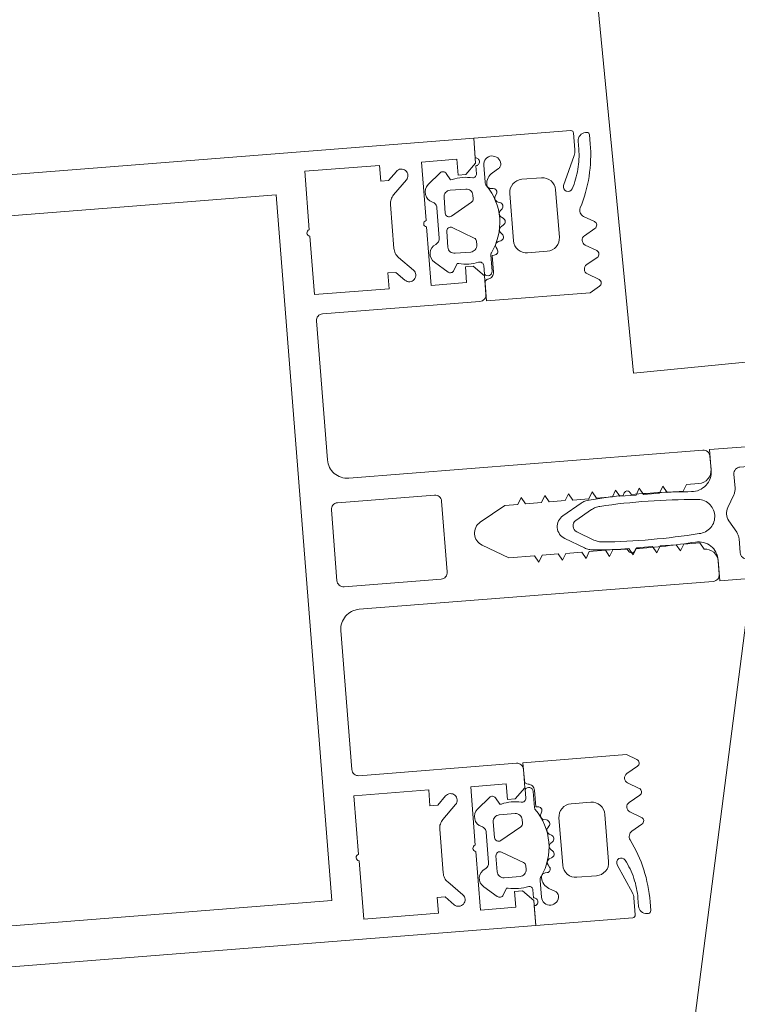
# Model space of a CAD drawing. Header units: millimetres. Extents: x -62314 to 79800, y -34032 to 28340.
# Tile 145 of 256: x 66889 to 66944, y -10422 to -10347. Entities that reach past the tile are written whole.
import ezdxf

# ---------------------------------------------------------------- set-up
doc = ezdxf.new("R2010")
doc.units = ezdxf.units.MM
doc.header["$LTSCALE"] = 508
doc.linetypes.add('Dash Style-6', pattern=[1.04164, 0.625, -0.20828, 0.06943, -0.13893])
for name, color, linetype, lineweight in [('(00) tekening-stramien-algemeen', 7, 'Dash Style-6', 0), ('(__) constructies_materialen-t4 rubber', 7, 'Continuous', 0), ('(__) constructies_materialen-Xh4 alu producten', 140, 'Continuous', 0), ('None', 7, 'Continuous', 0)]:
    doc.layers.add(name, color=color, linetype=linetype, lineweight=lineweight)

# ---------------------------------------------------------------- blocks, each defined once
blk = doc.blocks.new('Group-80-1')
at = {"layer": '(__) constructies_materialen-Xh4 alu producten', "color": 1, "lineweight": 0}
for p, q in [((-17.597, 79.501), (-17.597, 67.501)), ((-6.497, 80.001), (-17.097, 80.001)), ((-3.197, 79.501), (-3.197, 72.101)), ((2.703, 80.001), (-2.697, 80.001)), ((3.203, 72.101), (3.203, 79.501)), ((17.103, 80.001), (6.503, 80.001)), ((17.603, 67.501), (17.603, 79.501)), ((-4.997, 51.501), (-4.997, 78.501)), ((5.003, 78.501), (5.003, 51.501)), ((-27.236, 72.348), (-26.176, 73.408)), ((-25.468, 73.701), (-22.125, 73.701)), ((-21.418, 73.408), (-20.358, 72.348)), ((20.364, 72.348), (21.424, 73.408)), ((22.132, 73.701), (25.475, 73.701)), ((26.182, 73.408), (27.242, 72.348)), ((-2.697, 71.601), (2.703, 71.601)), ((-3.497, 51.001), (-4.497, 51.001)), ((4.503, 51.001), (3.503, 51.001))]:
    blk.add_line(p, q, dxfattribs=at)
at = {"layer": '(__) constructies_materialen-Xh4 alu producten', "color": 1, "lineweight": 0, "flags": 128}
for points in [[(-24.042, 71.101), (-28.497, 71.101), (-28.497, 68.401), (-27.297, 68.401), (-27.297, 67.801), (-28.097, 67.001), (-29.997, 67.001), (-29.997, 170.501)], [(30.003, 170.501), (30.003, 67.001), (28.103, 67.001), (27.303, 67.801), (27.303, 68.401), (28.503, 68.401), (28.503, 71.101), (24.048, 71.101)], [(26.903, 82.301), (26.903, 167.701), (-26.897, 167.701), (-26.897, 82.301), (26.903, 82.301)], [(-24.042, 80.001), (-28.497, 80.001), (-28.497, 74.301), (-27.297, 74.301), (-27.297, 73.701), (-27.943, 73.055)], [(-19.65, 73.055), (-20.297, 73.701), (-20.297, 74.301), (-19.097, 74.301), (-19.097, 80.001), (-23.552, 80.001)], [(23.558, 80.001), (19.103, 80.001), (19.103, 74.301), (20.303, 74.301), (20.303, 73.701), (19.657, 73.055)], [(27.95, 73.055), (27.303, 73.701), (27.303, 74.301), (28.503, 74.301), (28.503, 80.001), (24.048, 80.001)], [(-18.097, 67.001), (-19.497, 67.001), (-20.297, 67.801), (-20.297, 68.401), (-19.097, 68.401), (-19.097, 71.101), (-23.552, 71.101)], [(23.558, 71.101), (19.103, 71.101), (19.103, 68.401), (20.303, 68.401), (20.303, 67.801), (19.503, 67.001), (18.103, 67.001)], [(-0.863, 68.801), (-1.997, 66.837), (-1.997, 64.89), (-2.497, 64.601), (-1.997, 64.313), (-1.997, 63.09), (-2.497, 62.801), (-1.997, 62.513), (-1.997, 61.29), (-2.497, 61.001), (-1.997, 60.713), (-1.997, 59.49), (-2.497, 59.201), (-1.997, 58.913), (-1.997, 57.69), (-2.497, 57.401), (-1.997, 57.113), (-1.997, 55.89), (-2.497, 55.601), (-1.997, 55.313), (-1.997, 54.09), (-2.497, 53.801), (-1.997, 53.513), (-1.997, 52.29), (-2.497, 52.001)], [(2.503, 52.001), (2.503, 52.949), (2.003, 53.237), (2.003, 54.46), (2.503, 54.749), (2.003, 55.037), (2.003, 56.26), (2.503, 56.549), (2.003, 56.837), (2.003, 58.06), (2.503, 58.349), (2.003, 58.637), (2.003, 59.86), (2.503, 60.149), (2.003, 60.437), (2.003, 61.66), (2.503, 61.949), (2.003, 62.237), (2.003, 63.46), (2.503, 63.749), (2.003, 64.037), (2.003, 65.26), (2.503, 65.549), (2.003, 65.837), (2.003, 66.837), (0.869, 68.801)]]:
    blk.add_lwpolyline(points, dxfattribs=at)
for points in [[(-24.042, 80.001, -0.356394), (-23.797, 80.201, -0.356394), (-23.552, 80.001)], [(23.558, 80.001, -0.356394), (23.803, 80.201, -0.356394), (24.048, 80.001)], [(-17.597, 79.501, -0.198912), (-17.45, 79.855, -0.198912), (-17.097, 80.001)], [(-6.497, 80.001, -0.198912), (-5.436, 79.562, -0.198912), (-4.997, 78.501)], [(-3.197, 79.501, -0.198912), (-3.05, 79.855, -0.198912), (-2.697, 80.001)], [(2.703, 80.001, -0.198912), (3.057, 79.855, -0.198912), (3.203, 79.501)], [(5.003, 78.501, -0.198912), (5.442, 79.562, -0.198912), (6.503, 80.001)], [(17.103, 80.001, -0.198912), (17.457, 79.855, -0.198912), (17.603, 79.501)], [(-26.176, 73.408, -0.098491), (-25.851, 73.625, -0.098491), (-25.468, 73.701)], [(-22.125, 73.701, -0.098491), (-21.743, 73.625, -0.098491), (-21.418, 73.408)], [(21.424, 73.408, -0.098491), (21.749, 73.625, -0.098491), (22.132, 73.701)], [(25.475, 73.701, -0.098491), (25.857, 73.625, -0.098491), (26.182, 73.408)], [(-27.236, 72.348, -0.414214), (-27.943, 72.348, -0.414214), (-27.943, 73.055)], [(-19.65, 73.055, -0.414214), (-19.65, 72.348, -0.414214), (-20.358, 72.348)], [(20.364, 72.348, -0.414214), (19.657, 72.348, -0.414214), (19.657, 73.055)], [(27.95, 73.055, -0.414214), (27.95, 72.348, -0.414214), (27.242, 72.348)], [(-2.697, 71.601, -0.198912), (-3.05, 71.748, -0.198912), (-3.197, 72.101)], [(3.203, 72.101, -0.198912), (3.057, 71.748, -0.198912), (2.703, 71.601)], [(-24.042, 71.101, -0.356394), (-23.797, 71.301, -0.356394), (-23.552, 71.101)], [(23.558, 71.101, -0.356394), (23.803, 71.301, -0.356394), (24.048, 71.101)], [(-0.863, 68.801, -0.267949), (0.003, 69.301, -0.267949), (0.869, 68.801)], [(-17.597, 67.501, -0.198912), (-17.743, 67.148, -0.198912), (-18.097, 67.001)], [(18.103, 67.001, -0.198912), (17.75, 67.148, -0.198912), (17.603, 67.501)], [(-2.497, 52.001, -0.198912), (-2.79, 51.294, -0.198912), (-3.497, 51.001)], [(3.503, 51.001, -0.198912), (2.796, 51.294, -0.198912), (2.503, 52.001)], [(-4.497, 51.001, -0.198912), (-4.85, 51.148, -0.198912), (-4.997, 51.501)], [(5.003, 51.501, -0.198912), (4.857, 51.148, -0.198912), (4.503, 51.001)]]:
    blk.add_lwpolyline(points, format="xyb", dxfattribs=at)
blk = doc.blocks.new('Group-83-1')
at = {"layer": '(__) constructies_materialen-t4 rubber', "color": 2, "lineweight": 0}
for p, q in [((-1.699, 61.045), (-0.861, 62.496)), ((0.871, 62.496), (1.709, 61.045)), ((-0.428, 61.546), (-1.153, 60.29)), ((1.163, 60.29), (0.438, 61.546)), ((-2.229, 57.713), (-2.038, 57.823)), ((2.048, 57.823), (2.239, 57.713)), ((-2.053, 57.178), (-2.229, 57.28)), ((2.239, 57.28), (2.063, 57.178)), ((3.423, 50.996), (5.005, 50.996)), ((5.005, 50.996), (5.006, 30.752)), ((-0.495, 49.963), (-1.417, 49.43)), ((1.427, 49.43), (0.505, 49.963)), ((-3.495, 48.796), (-3.495, 42.896)), ((-1.917, 49.296), (-2.995, 49.296)), ((3.005, 49.296), (1.927, 49.296)), ((3.505, 42.896), (3.505, 48.796)), ((-3.195, 42.596), (-2.894, 42.596)), ((-2.594, 42.296), (-2.594, 40.596)), ((2.606, 40.596), (2.606, 42.296)), ((2.906, 42.596), (3.205, 42.596)), ((-1.74, 40.243), (-1.054, 40.929)), ((1.067, 40.929), (1.753, 40.243)), ((-3.495, 38.45), (-3.495, 31.992)), ((3.505, 31.992), (3.505, 38.451)), ((-3.195, 31.692), (-2.894, 31.692)), ((2.906, 31.692), (3.205, 31.692)), ((-2.594, 31.392), (-2.594, 29.692)), ((2.606, 29.692), (2.606, 31.392)), ((-1.74, 29.338), (-1.054, 30.024)), ((1.067, 30.024), (1.753, 29.338)), ((-3.714, 27.662), (-4.807, 29.906)), ((4.819, 29.907), (3.727, 27.662)), ((-0.701, 28.346), (-3.402, 25.645)), ((3.414, 25.646), (0.713, 28.346)), ((-4.996, 21.295), (-4.995, 26.995)), ((-4.669, 27.294), (-4.013, 27.237)), ((4.025, 27.237), (4.681, 27.294)), ((5.008, 26.995), (5.006, 21.294)), ((-3.695, 24.937), (-3.695, 21.995)), ((3.707, 21.995), (3.707, 24.939)), ((-3.646, 20.294), (-3.996, 20.294)), ((4.006, 20.294), (3.656, 20.294))]:
    blk.add_line(p, q, dxfattribs=at)
at = {"layer": '(__) constructies_materialen-t4 rubber', "color": 2, "lineweight": 0, "flags": 128}
for points in [[(-0.861, 62.496, -0.267949), (0.005, 62.996, -0.267949), (0.871, 62.496)], [(-0.428, 61.546, -0.267935), (0.005, 61.796, -0.267935), (0.438, 61.546)], [(-1.895, 60.416, -0.055381), (-1.832, 60.741, -0.055381), (-1.699, 61.045)], [(1.709, 61.045, -0.055381), (1.842, 60.741, -0.055381), (1.905, 60.416)], [(-2.038, 57.823, -0.006493), (-1.983, 59.12, -0.006493), (-1.895, 60.416)], [(-1.351, 59.64, -0.057234), (-1.289, 59.976, -0.057234), (-1.153, 60.29)], [(1.163, 60.29, -0.057234), (1.299, 59.976, -0.057234), (1.361, 59.64)], [(1.905, 60.416, -0.006493), (1.993, 59.121, -0.006493), (2.048, 57.823)], [(-1.291, 52.293, -0.01861), (-1.457, 55.965, -0.01861), (-1.351, 59.64)], [(1.361, 59.64, -0.018611), (1.467, 55.965, -0.018611), (1.301, 52.293)], [(-2.229, 57.28, -0.267951), (-2.354, 57.496, -0.267951), (-2.229, 57.713)], [(2.239, 57.713, -0.267951), (2.364, 57.496, -0.267951), (2.239, 57.28)], [(-1.917, 52.609, -0.011432), (-2.037, 54.892, -0.011432), (-2.053, 57.178)], [(2.063, 57.178, -0.011432), (2.047, 54.892, -0.011432), (1.927, 52.609)], [(-1.917, 52.609, -0.208715), (-2.313, 51.476, -0.208715), (-3.413, 50.996)], [(3.423, 50.996, -0.208715), (2.323, 51.476, -0.208715), (1.927, 52.609)], [(1.301, 52.293, -0.198979), (0.921, 51.376, -0.198979), (0.005, 50.996, -0.198979), (-0.911, 51.376, -0.198979), (-1.291, 52.293)], [(-1.417, 49.43, -0.065543), (-1.658, 49.331, -0.065543), (-1.917, 49.296)], [(-0.495, 49.963, -0.131279), (0.005, 50.096, -0.131279), (0.505, 49.963)], [(1.927, 49.296, -0.065543), (1.668, 49.331, -0.065543), (1.427, 49.43)], [(-3.495, 48.796, -0.199047), (-3.349, 49.15, -0.199047), (-2.995, 49.296)], [(3.005, 49.296, -0.199048), (3.359, 49.15, -0.199048), (3.505, 48.796)], [(-3.195, 42.596, -0.198912), (-3.407, 42.684, -0.198912), (-3.495, 42.896)], [(3.505, 42.896, -0.198912), (3.417, 42.684, -0.198912), (3.205, 42.596)], [(-2.894, 42.596, -0.198894), (-2.682, 42.509, -0.198894), (-2.594, 42.296)], [(2.606, 42.296, -0.198931), (2.694, 42.509, -0.198931), (2.906, 42.596)], [(-1.054, 40.929, -0.199063), (0.006, 41.368, -0.199063), (1.067, 40.929)], [(-1.74, 40.243, -0.303299), (-2.285, 40.135, -0.303299), (-2.594, 40.596)], [(2.606, 40.596, -0.303353), (2.297, 40.134, -0.303353), (1.753, 40.243)], [(-0.347, 39.612, -0.199054), (0.006, 39.759, -0.199054), (0.36, 39.612)], [(-3.495, 38.45, -0.199004), (-3.348, 38.804, -0.199004), (-2.994, 38.951)], [(3.005, 38.951, -0.198912), (3.359, 38.804, -0.198912), (3.505, 38.451)], [(-3.195, 31.692, -0.198912), (-3.407, 31.78, -0.198912), (-3.495, 31.992)], [(-2.894, 31.692, -0.198893), (-2.682, 31.604, -0.198893), (-2.594, 31.392)], [(2.606, 31.392, -0.198931), (2.694, 31.604, -0.198931), (2.906, 31.692)], [(3.505, 31.992, -0.198912), (3.417, 31.78, -0.198912), (3.205, 31.692)], [(-4.807, 29.906, -0.054598), (-4.947, 30.319, -0.054598), (-4.995, 30.752)], [(5.006, 30.752, -0.054549), (4.959, 30.319, -0.054549), (4.819, 29.907)], [(-1.054, 30.024, -0.199047), (0.006, 30.464, -0.199047), (1.067, 30.024)], [(-1.74, 29.338, -0.303299), (-2.285, 29.23, -0.303299), (-2.594, 29.692)], [(2.606, 29.692, -0.303353), (2.298, 29.23, -0.303353), (1.753, 29.338)], [(-0.701, 28.346, -0.199046), (0.006, 28.639, -0.199046), (0.713, 28.346)], [(-4.995, 26.995, -0.210285), (-4.898, 27.217, -0.210285), (-4.669, 27.294)], [(-3.714, 27.662, -0.267953), (-3.741, 27.364, -0.267953), (-4.013, 27.237)], [(4.025, 27.237, -0.267892), (3.753, 27.364, -0.267892), (3.727, 27.662)], [(4.681, 27.294, -0.210208), (4.91, 27.217, -0.210208), (5.008, 26.995)], [(-3.695, 24.937, -0.098491), (-3.619, 25.32, -0.098491), (-3.402, 25.645)], [(3.414, 25.646, -0.098491), (3.63, 25.321, -0.098491), (3.707, 24.939)], [(-3.395, 21.695, -0.198912), (-3.608, 21.782, -0.198912), (-3.695, 21.995)], [(3.707, 21.995, -0.198912), (3.619, 21.782, -0.198912), (3.407, 21.695)], [(-3.996, 20.294, -0.198942), (-4.703, 20.587, -0.198942), (-4.996, 21.295)], [(-2.646, 21.294, -0.198912), (-2.939, 20.587, -0.198912), (-3.646, 20.294)], [(3.656, 20.294, -0.198912), (2.949, 20.587, -0.198912), (2.656, 21.294)], [(5.006, 21.294, -0.198883), (4.713, 20.587, -0.198883), (4.006, 20.294)]]:
    blk.add_lwpolyline(points, format="xyb", dxfattribs=at)
for points in [[(-4.995, 30.752), (-4.995, 50.996), (-3.413, 50.996)], [(-0.347, 39.612), (-1.009, 38.951), (-2.994, 38.951)], [(3.005, 38.951), (1.021, 38.951), (0.36, 39.612)], [(-3.395, 21.695), (-2.646, 21.695), (-2.646, 21.294)], [(2.656, 21.294), (2.656, 21.695), (3.407, 21.695)]]:
    blk.add_lwpolyline(points, dxfattribs=at)
blk = doc.blocks.new('45 schueco vliesgevel verticaal')
at = {"layer": '(__) constructies_materialen-Xh4 alu producten', "color": 1}
for name in ['Group-80-1', 'Group-83-1']:
    blk.add_blockref(name, (0, 0), dxfattribs=at)
blk = doc.blocks.new('Group-143-1')
at = {"layer": '(__) constructies_materialen-t4 rubber', "color": 2, "lineweight": 0}
for p, q in [((-59.196, -19.037), (-58.351, -18.55)), ((-69.743, -20.017), (-70.716, -20.833)), ((-67.001, -19.637), (-67.001, -20.288)), ((-66.401, -21.045), (-66.401, -19.827)), ((-58.351, -20.235), (-59.196, -19.748)), ((-59.196, -21.243), (-58.351, -20.755)), ((-69.102, -21.397), (-67.902, -21.397)), ((-65.879, -21.453), (-65.949, -21.591)), ((-63.601, -20.997), (-62.101, -20.997)), ((-69.602, -23.097), (-69.602, -21.897)), ((-67.552, -22.433), (-69.152, -23.357)), ((-67.402, -21.897), (-67.402, -22.173)), ((-65.759, -22.017), (-65.559, -22.07)), ((-64.601, -25.597), (-64.601, -21.997)), ((-61.101, -21.997), (-61.101, -25.597)), ((-58.351, -22.441), (-59.196, -21.953)), ((-70.201, -22.646), (-70.201, -24.948)), ((-65.414, -22.561), (-65.51, -22.668)), ((-65.433, -23.153), (-65.26, -23.253)), ((-59.152, -23.423), (-58.351, -22.96)), ((-65.247, -23.764), (-65.368, -23.843)), ((-69.602, -25.697), (-69.602, -24.497)), ((-69.152, -24.237), (-67.552, -25.161)), ((-65.419, -24.331), (-65.278, -24.473)), ((-67.402, -25.421), (-67.402, -25.697)), ((-65.397, -24.97), (-65.534, -25.014)), ((-65.824, -26.067), (-65.968, -26.074)), ((-65.71, -25.473), (-65.603, -25.659)), ((-59.488, -28.098), (-60.471, -25.889)), ((-70.715, -26.76), (-69.743, -27.577)), ((-67.902, -26.197), (-69.102, -26.197)), ((-66.401, -27.897), (-66.401, -26.613)), ((-62.101, -26.597), (-63.601, -26.597)), ((-67.001, -27.292), (-67.001, -27.897)), ((-65.789, -27.269), (-65.301, -27.551)), ((-67.001, -28.497), (-67.001, -29.997)), ((-59.402, -29.797), (-59.402, -28.504)), ((-59.102, -28.547), (-59.102, -29.157)), ((-58.202, -29.557), (-58.202, -28.887)), ((-58.502, -29.757), (-58.402, -29.757)), ((-67.001, -29.997), (-59.602, -29.997))]:
    blk.add_line(p, q, dxfattribs=at)
at = {"layer": '(__) constructies_materialen-t4 rubber', "color": 2, "lineweight": 0, "flags": 128}
for points in [[(-58.351, -18.03), (-59.101, -17.597), (-67.001, -17.597), (-67.001, -18.951)], [(-68.874, -20.597), (-69.001, -20.597), (-69.29, -20.097)], [(-66.301, -19.744), (-66.301, -21.017), (-66.146, -21.017)], [(-69.29, -27.497), (-69.001, -26.997), (-68.874, -26.997)]]:
    blk.add_lwpolyline(points, dxfattribs=at)
for points in [[(-58.351, -18.55, 0.267966), (-58.201, -18.29, 0.267966), (-58.351, -18.03)], [(-67.001, -18.951, 0.182652), (-66.926, -19.149, 0.182652), (-66.739, -19.248)], [(-66.301, -19.744, 0.182712), (-66.426, -19.414, 0.182712), (-66.739, -19.248)], [(-59.196, -19.037, 0.267925), (-59.401, -19.392, 0.267925), (-59.196, -19.748)], [(-69.29, -20.097, 0.221724), (-69.498, -19.951, 0.221724), (-69.743, -20.017)], [(-66.401, -19.827, 0.327116), (-66.632, -19.512, 0.327116), (-67.001, -19.637)], [(-70.716, -20.833, 0.261819), (-70.992, -21.567, 0.261819), (-70.509, -22.185)], [(-67.37, -20.58, 0.060463), (-68.123, -20.497, 0.060463), (-68.874, -20.597)], [(-67.37, -20.58, 0.229025), (-67.115, -20.523, 0.229025), (-67.001, -20.288)], [(-58.351, -20.755, 0.267966), (-58.201, -20.495, 0.267966), (-58.351, -20.235)], [(-69.102, -21.397, 0.198871), (-69.456, -21.543, 0.198871), (-69.602, -21.897)], [(-67.402, -21.897, 0.198871), (-67.548, -21.543, 0.198871), (-67.902, -21.397)], [(-66.401, -21.045, 0.078353), (-66.387, -21.137, 0.078353), (-66.344, -21.22)], [(-66.31, -26.326, 0.155968), (-65.511, -23.768, 0.155968), (-66.344, -21.22)], [(-65.879, -21.453, 0.260899), (-65.891, -21.16, 0.260899), (-66.146, -21.017)], [(-65.949, -21.591, 0.226266), (-65.956, -21.849, 0.226266), (-65.759, -22.017)], [(-63.601, -20.997, 0.198912), (-64.308, -21.29, 0.198912), (-64.601, -21.997)], [(-61.101, -21.997, 0.198912), (-61.394, -21.29, 0.198912), (-62.101, -20.997)], [(-59.196, -21.243, 0.267956), (-59.401, -21.598, 0.267956), (-59.196, -21.953)], [(-70.201, -22.646, 0.148069), (-70.285, -22.369, 0.148069), (-70.509, -22.185)], [(-67.552, -22.433, 0.131687), (-67.442, -22.323, 0.131687), (-67.402, -22.173)], [(-65.414, -22.561, 0.260964), (-65.349, -22.275, 0.260964), (-65.559, -22.07)], [(-58.351, -22.96, 0.267966), (-58.201, -22.701, 0.267966), (-58.351, -22.441)], [(-69.602, -23.097, 0.267946), (-69.452, -23.357, 0.267946), (-69.152, -23.357)], [(-65.51, -22.668, 0.226265), (-65.588, -22.929, 0.226265), (-65.433, -23.153)], [(-65.368, -23.843, 0.226321), (-65.51, -24.075, 0.226321), (-65.419, -24.331)], [(-65.247, -23.764, 0.260942), (-65.11, -23.505, 0.260942), (-65.26, -23.253)], [(-59.152, -23.423, 0.187268), (-59.374, -23.718, 0.187268), (-59.339, -24.086)], [(-69.152, -24.237, 0.26797), (-69.452, -24.237, 0.26797), (-69.602, -24.497)], [(-65.397, -24.97, 0.260947), (-65.198, -24.755, 0.260947), (-65.278, -24.473)], [(-58.202, -28.887, 0.058228), (-58.49, -26.42, 0.058228), (-59.339, -24.086)], [(-70.509, -25.409, 0.26185), (-70.992, -26.027, 0.26185), (-70.715, -26.76)], [(-70.509, -25.409, 0.148062), (-70.285, -25.225, 0.148062), (-70.201, -24.948)], [(-67.402, -25.421, 0.131694), (-67.442, -25.271, 0.131694), (-67.552, -25.161)], [(-65.534, -25.014, 0.226253), (-65.731, -25.202, 0.226253), (-65.71, -25.473)], [(-59.843, -25.582, 0.403832), (-60.305, -25.432, 0.403832), (-60.471, -25.889)], [(-69.602, -25.697, 0.198958), (-69.456, -26.05, 0.198958), (-69.102, -26.197)], [(-67.902, -26.197, 0.198959), (-67.548, -26.05, 0.198959), (-67.402, -25.697)], [(-65.968, -26.074, 0.193971), (-66.197, -26.181, 0.193971), (-66.289, -26.417)], [(-65.824, -26.067, 0.260887), (-65.599, -25.925, 0.260887), (-65.603, -25.659)], [(-64.601, -25.597, 0.198912), (-64.308, -26.304, 0.198912), (-63.601, -26.597)], [(-62.101, -26.597, 0.198912), (-61.394, -26.304, 0.198912), (-61.101, -25.597)], [(-59.102, -28.547, 0.06132), (-59.29, -27.019, 0.06132), (-59.843, -25.582)], [(-66.31, -26.326, 0.076678), (-66.378, -26.462, 0.076678), (-66.401, -26.613)], [(-66.289, -26.417, 0.129812), (-66.151, -26.909, 0.129812), (-65.789, -27.269)], [(-69.743, -27.577, 0.22166), (-69.498, -27.642, 0.22166), (-69.29, -27.497)], [(-68.874, -26.997, 0.063362), (-68.088, -27.097, 0.063362), (-67.301, -26.997)], [(-67.001, -27.292, 0.196818), (-67.091, -27.083, 0.196818), (-67.301, -26.997)], [(-65.101, -27.897, 0.131666), (-65.155, -27.697, 0.131666), (-65.301, -27.551)], [(-67.001, -28.497, 0.414214), (-66.701, -28.197, 0.414214), (-67.001, -27.897)], [(-66.401, -27.897, 0.414214), (-65.751, -28.547, 0.414214), (-65.101, -27.897)], [(-59.402, -28.504, 0.052384), (-59.424, -28.297, 0.052384), (-59.488, -28.098)], [(-59.102, -29.157, 0.198963), (-58.926, -29.581, 0.198963), (-58.502, -29.757)], [(-59.602, -29.997, 0.198885), (-59.46, -29.938, 0.198885), (-59.402, -29.797)], [(-58.402, -29.757, 0.19905), (-58.26, -29.698, 0.19905), (-58.202, -29.557)]]:
    blk.add_lwpolyline(points, format="xyb", dxfattribs=at)
blk = doc.blocks.new('Group-146-1')
at = {"layer": '(__) constructies_materialen-t4 rubber', "color": 2, "lineweight": 0}
for p, q in [((-67.001, 29.997), (-59.602, 29.997)), ((-67.001, 28.497), (-67.001, 29.997)), ((-59.402, 29.797), (-59.402, 28.504)), ((-58.502, 29.757), (-58.402, 29.757)), ((-58.202, 29.557), (-58.202, 28.887)), ((-59.102, 28.547), (-59.102, 29.157)), ((-67.001, 27.292), (-67.001, 27.897)), ((-66.401, 27.897), (-66.401, 26.613)), ((-59.488, 28.098), (-60.471, 25.889)), ((-70.715, 26.76), (-69.743, 27.577)), ((-65.789, 27.269), (-65.301, 27.551)), ((-67.902, 26.197), (-69.102, 26.197)), ((-62.101, 26.597), (-63.601, 26.597)), ((-69.602, 25.697), (-69.602, 24.497)), ((-67.402, 25.421), (-67.402, 25.697)), ((-65.824, 26.067), (-65.968, 26.074)), ((-65.71, 25.473), (-65.603, 25.659)), ((-64.601, 25.597), (-64.601, 21.997)), ((-61.101, 21.997), (-61.101, 25.597)), ((-70.201, 22.646), (-70.201, 24.948)), ((-69.152, 24.237), (-67.552, 25.161)), ((-65.397, 24.97), (-65.534, 25.014)), ((-65.419, 24.331), (-65.278, 24.473)), ((-67.552, 22.433), (-69.152, 23.357)), ((-65.433, 23.153), (-65.26, 23.253)), ((-65.247, 23.764), (-65.368, 23.843)), ((-59.152, 23.423), (-58.351, 22.96)), ((-69.602, 23.097), (-69.602, 21.897)), ((-65.414, 22.561), (-65.51, 22.668)), ((-67.402, 21.897), (-67.402, 22.173)), ((-65.759, 22.017), (-65.559, 22.07)), ((-58.351, 22.441), (-59.196, 21.953)), ((-69.102, 21.397), (-67.902, 21.397)), ((-66.401, 21.045), (-66.401, 19.827)), ((-65.879, 21.453), (-65.949, 21.591)), ((-63.601, 20.997), (-62.101, 20.997)), ((-59.196, 21.243), (-58.351, 20.755)), ((-69.743, 20.017), (-70.716, 20.833)), ((-67.001, 19.637), (-67.001, 20.288)), ((-58.351, 20.235), (-59.196, 19.748)), ((-59.196, 19.037), (-58.351, 18.55))]:
    blk.add_line(p, q, dxfattribs=at)
at = {"layer": '(__) constructies_materialen-t4 rubber', "color": 2, "lineweight": 0, "flags": 128}
for points in [[(-59.602, 29.997, -0.198885), (-59.46, 29.938, -0.198885), (-59.402, 29.797)], [(-59.102, 29.157, -0.198963), (-58.926, 29.581, -0.198963), (-58.502, 29.757)], [(-58.402, 29.757, -0.19905), (-58.26, 29.698, -0.19905), (-58.202, 29.557)], [(-67.001, 28.497, -0.414214), (-66.701, 28.197, -0.414214), (-67.001, 27.897)], [(-66.401, 27.897, -0.414214), (-65.751, 28.547, -0.414214), (-65.101, 27.897)], [(-59.102, 28.547, -0.06132), (-59.29, 27.019, -0.06132), (-59.843, 25.582)], [(-59.402, 28.504, -0.052384), (-59.424, 28.297, -0.052384), (-59.488, 28.098)], [(-58.202, 28.887, -0.058228), (-58.49, 26.42, -0.058228), (-59.339, 24.086)], [(-65.101, 27.897, -0.131666), (-65.155, 27.697, -0.131666), (-65.301, 27.551)], [(-69.743, 27.577, -0.22166), (-69.498, 27.642, -0.22166), (-69.29, 27.497)], [(-68.874, 26.997, -0.063362), (-68.088, 27.097, -0.063362), (-67.301, 26.997)], [(-67.001, 27.292, -0.196818), (-67.091, 27.083, -0.196818), (-67.301, 26.997)], [(-66.289, 26.417, -0.129812), (-66.151, 26.909, -0.129812), (-65.789, 27.269)], [(-70.509, 25.409, -0.26185), (-70.992, 26.027, -0.26185), (-70.715, 26.76)], [(-69.602, 25.697, -0.198958), (-69.456, 26.05, -0.198958), (-69.102, 26.197)], [(-67.902, 26.197, -0.198959), (-67.548, 26.05, -0.198959), (-67.402, 25.697)], [(-66.31, 26.326, -0.076678), (-66.378, 26.462, -0.076678), (-66.401, 26.613)], [(-66.31, 26.326, -0.155968), (-65.511, 23.768, -0.155968), (-66.344, 21.22)], [(-65.968, 26.074, -0.193971), (-66.197, 26.181, -0.193971), (-66.289, 26.417)], [(-64.601, 25.597, -0.198912), (-64.308, 26.304, -0.198912), (-63.601, 26.597)], [(-62.101, 26.597, -0.198912), (-61.394, 26.304, -0.198912), (-61.101, 25.597)], [(-65.824, 26.067, -0.260887), (-65.599, 25.925, -0.260887), (-65.603, 25.659)], [(-65.534, 25.014, -0.226253), (-65.731, 25.202, -0.226253), (-65.71, 25.473)], [(-59.843, 25.582, -0.403832), (-60.305, 25.432, -0.403832), (-60.471, 25.889)], [(-70.509, 25.409, -0.148062), (-70.285, 25.225, -0.148062), (-70.201, 24.948)], [(-67.402, 25.421, -0.131694), (-67.442, 25.271, -0.131694), (-67.552, 25.161)], [(-65.397, 24.97, -0.260947), (-65.198, 24.755, -0.260947), (-65.278, 24.473)], [(-69.152, 24.237, -0.26797), (-69.452, 24.237, -0.26797), (-69.602, 24.497)], [(-65.368, 23.843, -0.226321), (-65.51, 24.075, -0.226321), (-65.419, 24.331)], [(-59.152, 23.423, -0.187268), (-59.374, 23.718, -0.187268), (-59.339, 24.086)], [(-69.602, 23.097, -0.267946), (-69.452, 23.357, -0.267946), (-69.152, 23.357)], [(-65.247, 23.764, -0.260942), (-65.11, 23.505, -0.260942), (-65.26, 23.253)], [(-70.201, 22.646, -0.148069), (-70.285, 22.369, -0.148069), (-70.509, 22.185)], [(-65.51, 22.668, -0.226265), (-65.588, 22.929, -0.226265), (-65.433, 23.153)], [(-65.414, 22.561, -0.260964), (-65.349, 22.275, -0.260964), (-65.559, 22.07)], [(-58.351, 22.96, -0.267966), (-58.201, 22.701, -0.267966), (-58.351, 22.441)], [(-70.716, 20.833, -0.261819), (-70.992, 21.567, -0.261819), (-70.509, 22.185)], [(-69.102, 21.397, -0.198871), (-69.456, 21.543, -0.198871), (-69.602, 21.897)], [(-67.402, 21.897, -0.198871), (-67.548, 21.543, -0.198871), (-67.902, 21.397)], [(-67.552, 22.433, -0.131687), (-67.442, 22.323, -0.131687), (-67.402, 22.173)], [(-65.949, 21.591, -0.226266), (-65.956, 21.849, -0.226266), (-65.759, 22.017)], [(-63.601, 20.997, -0.198912), (-64.308, 21.29, -0.198912), (-64.601, 21.997)], [(-61.101, 21.997, -0.198912), (-61.394, 21.29, -0.198912), (-62.101, 20.997)], [(-59.196, 21.243, -0.267956), (-59.401, 21.598, -0.267956), (-59.196, 21.953)], [(-66.401, 21.045, -0.078353), (-66.387, 21.137, -0.078353), (-66.344, 21.22)], [(-65.879, 21.453, -0.260899), (-65.891, 21.16, -0.260899), (-66.146, 21.017)], [(-67.37, 20.58, -0.060463), (-68.123, 20.497, -0.060463), (-68.874, 20.597)], [(-67.37, 20.58, -0.229025), (-67.115, 20.523, -0.229025), (-67.001, 20.288)], [(-58.351, 20.755, -0.267966), (-58.201, 20.495, -0.267966), (-58.351, 20.235)], [(-69.29, 20.097, -0.221724), (-69.498, 19.951, -0.221724), (-69.743, 20.017)], [(-66.401, 19.827, -0.327116), (-66.632, 19.512, -0.327116), (-67.001, 19.637)], [(-66.301, 19.744, -0.182712), (-66.426, 19.414, -0.182712), (-66.739, 19.248)], [(-59.196, 19.037, -0.267925), (-59.401, 19.392, -0.267925), (-59.196, 19.748)], [(-67.001, 18.951, -0.182652), (-66.926, 19.149, -0.182652), (-66.739, 19.248)], [(-58.351, 18.55, -0.267966), (-58.201, 18.29, -0.267966), (-58.351, 18.03)]]:
    blk.add_lwpolyline(points, format="xyb", dxfattribs=at)
for points in [[(-69.29, 27.497), (-69.001, 26.997), (-68.874, 26.997)], [(-66.301, 19.744), (-66.301, 21.017), (-66.146, 21.017)], [(-68.874, 20.597), (-69.001, 20.597), (-69.29, 20.097)], [(-58.351, 18.03), (-59.101, 17.597), (-67.001, 17.597), (-67.001, 18.951)]]:
    blk.add_lwpolyline(points, dxfattribs=at)
blk = doc.blocks.new('Group-147-1')
at = {"layer": '(__) constructies_materialen-t4 rubber', "color": 7}
for name in ['Group-146-1', 'Group-143-1']:
    blk.add_blockref(name, (0, 0), dxfattribs=at)
at = {"layer": 'None', "color": 7, "transparency": 33554687, "rotation": 90}
blk.add_blockref('45 schueco vliesgevel verticaal', (0, 0), dxfattribs=at)
blk = doc.blocks.new('Symbol-7')
at = {"layer": 'None', "color": 17, "transparency": 33554687}
blk.add_blockref('Group-147-1', (0, 0), dxfattribs=at)
blk = doc.blocks.new('bu-b-10')
at = {"layer": 'None', "color": 17, "lineweight": 0, "transparency": 33554687, "flags": 128}
for points in [[(11044.806, 854.613), (11058.143, 819.03), (9943.488, 401.243), (9930.151, 436.826)], [(9917.393, 424.116), (9921.919, 390.418), (8673.36, 222.704), (8668.834, 256.401)]]:
    blk.add_lwpolyline(points, close=True, dxfattribs=at)
at = {"layer": 'None', "color": 17, "transparency": 33554687, "rotation": 289.5116249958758}
blk.add_blockref('Symbol-7', (9938.343, 379.998), dxfattribs=at)
blk = doc.blocks.new('blok B 01 (2D)')
at = {"layer": 'None', "color": 17, "lineweight": 0, "transparency": 33554687, "flags": 128}
blk.add_lwpolyline([(67854.765, 18398.585, 0.109455), (60141.363, 30818.114)], format="xyb", dxfattribs=at)
at = {"layer": 'None', "color": 17, "transparency": 33554687, "rotation": 90}
blk.add_blockref('bu-b-10', (68046.989, 8444.054), dxfattribs=at)
blk = doc.blocks.new('Stramien blok B')
at = {"layer": '(00) tekening-stramien-algemeen', "color": 2, "lineweight": 0, "transparency": 33554687}
blk.add_arc((35700.808, -3868.707), 33612.331, 18.0447081, 49.8222526, dxfattribs=at)

msp = doc.modelspace()

# ---------------------------------------------------------------- block references
at = {"layer": 'None', "color": 17, "transparency": 33554687}
for name, p, rotation in [('blok B 01 (2D)', (-3125.943, -10622.925), 344.9999999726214), ('Stramien blok B', (0, 0), 344.9999645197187)]:
    msp.add_blockref(name, p, dxfattribs=dict(at, rotation=rotation))

doc.saveas('drawing.dxf')
